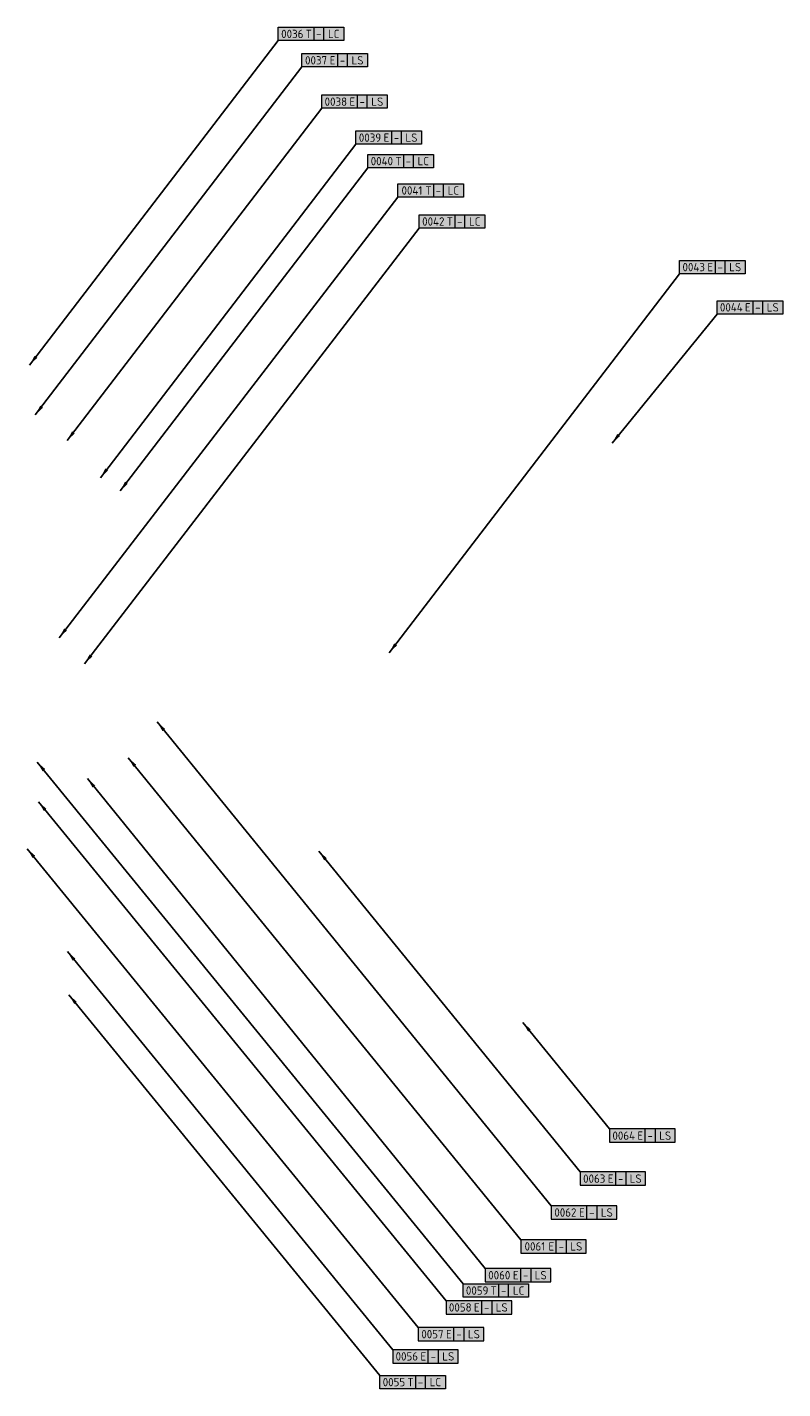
# Model space of a CAD drawing. Header units: metres. Extents: x 69786 to 70389, y 408614 to 409285.
# Tile 2 of 3: x 70207 to 70389, y 408641 to 408968. Entities that reach past the tile are written whole.
import ezdxf
from ezdxf.enums import TextEntityAlignment as Align

# ---------------------------------------------------------------- set-up
doc = ezdxf.new("R2010")
doc.units = ezdxf.units.M
doc.header["$LTSCALE"] = 0.1
for name, color, linetype, lineweight in [('kl-tb-datatransport - RWS Zeeland', 10, 'Continuous', 0), ('kl-tb-elektriciteit ls - RWS Zeeland', 13, 'Continuous', 0), ('kl-tb-overig', 251, 'Continuous', 0)]:
    doc.layers.add(name, color=color, linetype=linetype, lineweight=lineweight)
doc.styles.add('HS_Lely$0$T25', font='NLCS-ISO.ttf', dxfattribs={"height": 2.5})
doc.styles.get("Standard").update_dxf_attribs({"font": 'arial.ttf'})
doc.styles.add('T25', font='ISO3098.shx')
doc.dimstyles.new('HS_Lely$0$KENL', dxfattribs={"dimtxt": 1, "dimasz": 2, "dimexe": 1, "dimexo": 3, "dimgap": 0.5, "dimtad": 1, "dimdec": 0, "dimzin": 1, "dimdsep": 46, "dimtxsty": 'T25', "dimcen": 0, "dimse1": 1, "dimse2": 1, "dimclrd": 256, "dimaunit": 2, "dimadec": 0, "dimazin": 0, "dimtfac": 1, "dimtdec": 0, "dimtix": 1, "dimtmove": 2, "dimatfit": 3, "dimfxl": 1, "dimtvp": 0.8, "dimtolj": 1, "dimtzin": 0, "dimarcsym": 0})

# ---------------------------------------------------------------- blocks, each defined once
blk = doc.blocks.new('HS_Lely$0$Obj-code')
at = {"layer": 'kl-tb-overig', "true_color": 0xffffff}
h = blk.add_hatch(color=7, dxfattribs=at)
h.dxf.hatch_style = 1
h.paths.add_polyline_path([(1.85, 3.2), (17.6, 3.2), (17.6, 0), (1.85, 0)])
for p, q in [((10.4, 3.2), (10.4, 0)), ((12.8, 0), (12.8, 3.2))]:
    blk.add_line(p, q)
blk.add_lwpolyline([(1.85, 3.2), (17.6, 3.2), (17.6, 0), (1.85, 0)], close=True)
at = {"layer": 'kl-tb-overig', "color": 7, "true_color": 0xffffff}
blk.add_lwpolyline([(1.85, 3.2), (17.6, 3.2), (17.6, 0), (1.85, 0)], close=True, dxfattribs=at)
for tag, p in [('9999', (5.25, 1.6)), ('X', (9.2, 1.6)), ('-', (11.6, 1.6)), ('YZ', (15.2, 1.6))]:
    blk.add_attdef(tag, text='', height=2).set_placement(p, align=Align.MIDDLE)
at = {"flags": 1}
for tag, p in [('KILOMETRERING', (0.51, -3.39)), ('KABEL/LEIDINGTYPE', (0.51, -6.82)), ('LEIDINGEIGENAAR', (0.51, -10.24)), ('BEHEERKAART1', (0.51, -13.67)), ('BEHEERKAART2', (0.51, -17.1)), ('BEHEERKAART3', (0.51, -20.53)), ('BEHEERKAART4', (0.51, -23.96)), ('BEHEERKAART5', (0.51, -27.39)), ('OPMERKINGEN', (0.51, -30.82))]:
    blk.add_attdef(tag, p, '', height=2, dxfattribs=at)

msp = doc.modelspace()

# ---------------------------------------------------------------- block references
at = {"layer": 'kl-tb-datatransport - RWS Zeeland'}
ref = msp.add_blockref('HS_Lely$0$Obj-code', (70265.57, 408964.62), dxfattribs=at)
ref.add_attrib('9999', '0036', dxfattribs={"layer": '0', "height": 2, "rotation": 360, "style": 'HS_Lely$0$T25'}).set_placement((70270.82, 408966.22), align=Align.MIDDLE)
ref.add_attrib('X', 'T', dxfattribs={"layer": '0', "height": 2, "rotation": 360, "style": 'HS_Lely$0$T25'}).set_placement((70274.77, 408966.22), align=Align.MIDDLE)
ref.add_attrib('-', '-', dxfattribs={"layer": '0', "height": 2, "rotation": 360, "style": 'HS_Lely$0$T25'}).set_placement((70277.17, 408966.22), align=Align.MIDDLE)
ref.add_attrib('YZ', 'LC', dxfattribs={"layer": '0', "height": 2, "rotation": 360, "style": 'HS_Lely$0$T25'}).set_placement((70280.77, 408966.22), align=Align.MIDDLE)
ref = msp.add_blockref('HS_Lely$0$Obj-code', (70287.09, 408934.1), dxfattribs=at)
ref.add_attrib('9999', '0040', dxfattribs={"layer": '0', "height": 2, "rotation": 360, "style": 'HS_Lely$0$T25'}).set_placement((70292.33, 408935.7), align=Align.MIDDLE)
ref.add_attrib('X', 'T', dxfattribs={"layer": '0', "height": 2, "rotation": 360, "style": 'HS_Lely$0$T25'}).set_placement((70296.29, 408935.7), align=Align.MIDDLE)
ref.add_attrib('-', '-', dxfattribs={"layer": '0', "height": 2, "rotation": 360, "style": 'HS_Lely$0$T25'}).set_placement((70298.69, 408935.7), align=Align.MIDDLE)
ref.add_attrib('YZ', 'LC', dxfattribs={"layer": '0', "height": 2, "rotation": 360, "style": 'HS_Lely$0$T25'}).set_placement((70302.29, 408935.7), align=Align.MIDDLE)
ref = msp.add_blockref('HS_Lely$0$Obj-code', (70294.3, 408927.05), dxfattribs=at)
ref.add_attrib('9999', '0041', dxfattribs={"layer": '0', "height": 2, "rotation": 360, "style": 'HS_Lely$0$T25'}).set_placement((70299.55, 408928.65), align=Align.MIDDLE)
ref.add_attrib('X', 'T', dxfattribs={"layer": '0', "height": 2, "rotation": 360, "style": 'HS_Lely$0$T25'}).set_placement((70303.5, 408928.65), align=Align.MIDDLE)
ref.add_attrib('-', '-', dxfattribs={"layer": '0', "height": 2, "rotation": 360, "style": 'HS_Lely$0$T25'}).set_placement((70305.9, 408928.65), align=Align.MIDDLE)
ref.add_attrib('YZ', 'LC', dxfattribs={"layer": '0', "height": 2, "rotation": 360, "style": 'HS_Lely$0$T25'}).set_placement((70309.5, 408928.65), align=Align.MIDDLE)
ref = msp.add_blockref('HS_Lely$0$Obj-code', (70299.43, 408919.61), dxfattribs=at)
ref.add_attrib('9999', '0042', dxfattribs={"layer": '0', "height": 2, "rotation": 360, "style": 'HS_Lely$0$T25'}).set_placement((70304.68, 408921.21), align=Align.MIDDLE)
ref.add_attrib('X', 'T', dxfattribs={"layer": '0', "height": 2, "rotation": 360, "style": 'HS_Lely$0$T25'}).set_placement((70308.63, 408921.21), align=Align.MIDDLE)
ref.add_attrib('-', '-', dxfattribs={"layer": '0', "height": 2, "rotation": 360, "style": 'HS_Lely$0$T25'}).set_placement((70311.03, 408921.21), align=Align.MIDDLE)
ref.add_attrib('YZ', 'LC', dxfattribs={"layer": '0', "height": 2, "rotation": 360, "style": 'HS_Lely$0$T25'}).set_placement((70314.63, 408921.21), align=Align.MIDDLE)
ref = msp.add_blockref('HS_Lely$0$Obj-code', (70309.97, 408663.1), dxfattribs=at)
ref.add_attrib('9999', '0059', dxfattribs={"layer": '0', "height": 2, "rotation": 360, "style": 'HS_Lely$0$T25'}).set_placement((70315.21, 408664.7), align=Align.MIDDLE)
ref.add_attrib('X', 'T', dxfattribs={"layer": '0', "height": 2, "rotation": 360, "style": 'HS_Lely$0$T25'}).set_placement((70319.17, 408664.7), align=Align.MIDDLE)
ref.add_attrib('-', '-', dxfattribs={"layer": '0', "height": 2, "rotation": 360, "style": 'HS_Lely$0$T25'}).set_placement((70321.57, 408664.7), align=Align.MIDDLE)
ref.add_attrib('YZ', 'LC', dxfattribs={"layer": '0', "height": 2, "rotation": 360, "style": 'HS_Lely$0$T25'}).set_placement((70325.17, 408664.7), align=Align.MIDDLE)
ref = msp.add_blockref('HS_Lely$0$Obj-code', (70289.99, 408641.13), dxfattribs=at)
ref.add_attrib('9999', '0055', dxfattribs={"layer": '0', "height": 2, "rotation": 360, "style": 'HS_Lely$0$T25'}).set_placement((70295.23, 408642.73), align=Align.MIDDLE)
ref.add_attrib('X', 'T', dxfattribs={"layer": '0', "height": 2, "rotation": 360, "style": 'HS_Lely$0$T25'}).set_placement((70299.19, 408642.73), align=Align.MIDDLE)
ref.add_attrib('-', '-', dxfattribs={"layer": '0', "height": 2, "rotation": 360, "style": 'HS_Lely$0$T25'}).set_placement((70301.59, 408642.73), align=Align.MIDDLE)
ref.add_attrib('YZ', 'LC', dxfattribs={"layer": '0', "height": 2, "rotation": 360, "style": 'HS_Lely$0$T25'}).set_placement((70305.19, 408642.73), align=Align.MIDDLE)
at = {"layer": 'kl-tb-elektriciteit ls - RWS Zeeland'}
ref = msp.add_blockref('HS_Lely$0$Obj-code', (70271.28, 408958.28), dxfattribs=at)
ref.add_attrib('9999', '0037', dxfattribs={"layer": '0', "height": 2, "rotation": 360, "style": 'HS_Lely$0$T25'}).set_placement((70276.53, 408959.88), align=Align.MIDDLE)
ref.add_attrib('X', 'E', dxfattribs={"layer": '0', "height": 2, "rotation": 360, "style": 'HS_Lely$0$T25'}).set_placement((70280.48, 408959.88), align=Align.MIDDLE)
ref.add_attrib('-', '-', dxfattribs={"layer": '0', "height": 2, "rotation": 360, "style": 'HS_Lely$0$T25'}).set_placement((70282.88, 408959.88), align=Align.MIDDLE)
ref.add_attrib('YZ', 'LS', dxfattribs={"layer": '0', "height": 2, "rotation": 360, "style": 'HS_Lely$0$T25'}).set_placement((70286.48, 408959.88), align=Align.MIDDLE)
ref = msp.add_blockref('HS_Lely$0$Obj-code', (70276.03, 408948.36), dxfattribs=at)
ref.add_attrib('9999', '0038', dxfattribs={"layer": '0', "height": 2, "rotation": 360, "style": 'HS_Lely$0$T25'}).set_placement((70281.28, 408949.96), align=Align.MIDDLE)
ref.add_attrib('X', 'E', dxfattribs={"layer": '0', "height": 2, "rotation": 360, "style": 'HS_Lely$0$T25'}).set_placement((70285.23, 408949.96), align=Align.MIDDLE)
ref.add_attrib('-', '-', dxfattribs={"layer": '0', "height": 2, "rotation": 360, "style": 'HS_Lely$0$T25'}).set_placement((70287.63, 408949.96), align=Align.MIDDLE)
ref.add_attrib('YZ', 'LS', dxfattribs={"layer": '0', "height": 2, "rotation": 360, "style": 'HS_Lely$0$T25'}).set_placement((70291.23, 408949.96), align=Align.MIDDLE)
ref = msp.add_blockref('HS_Lely$0$Obj-code', (70284.24, 408939.73), dxfattribs=at)
ref.add_attrib('9999', '0039', dxfattribs={"layer": '0', "height": 2, "rotation": 360, "style": 'HS_Lely$0$T25'}).set_placement((70289.48, 408941.33), align=Align.MIDDLE)
ref.add_attrib('X', 'E', dxfattribs={"layer": '0', "height": 2, "rotation": 360, "style": 'HS_Lely$0$T25'}).set_placement((70293.44, 408941.33), align=Align.MIDDLE)
ref.add_attrib('-', '-', dxfattribs={"layer": '0', "height": 2, "rotation": 360, "style": 'HS_Lely$0$T25'}).set_placement((70295.84, 408941.33), align=Align.MIDDLE)
ref.add_attrib('YZ', 'LS', dxfattribs={"layer": '0', "height": 2, "rotation": 360, "style": 'HS_Lely$0$T25'}).set_placement((70299.44, 408941.33), align=Align.MIDDLE)
ref = msp.add_blockref('HS_Lely$0$Obj-code', (70361.97, 408908.67), dxfattribs=at)
ref.add_attrib('9999', '0043', dxfattribs={"layer": '0', "height": 2, "rotation": 360, "style": 'HS_Lely$0$T25'}).set_placement((70367.21, 408910.27), align=Align.MIDDLE)
ref.add_attrib('X', 'E', dxfattribs={"layer": '0', "height": 2, "rotation": 360, "style": 'HS_Lely$0$T25'}).set_placement((70371.17, 408910.27), align=Align.MIDDLE)
ref.add_attrib('-', '-', dxfattribs={"layer": '0', "height": 2, "rotation": 360, "style": 'HS_Lely$0$T25'}).set_placement((70373.57, 408910.27), align=Align.MIDDLE)
ref.add_attrib('YZ', 'LS', dxfattribs={"layer": '0', "height": 2, "rotation": 360, "style": 'HS_Lely$0$T25'}).set_placement((70377.17, 408910.27), align=Align.MIDDLE)
ref = msp.add_blockref('HS_Lely$0$Obj-code', (70371, 408899.01), dxfattribs=at)
ref.add_attrib('9999', '0044', dxfattribs={"layer": '0', "height": 2, "rotation": 360, "style": 'HS_Lely$0$T25'}).set_placement((70376.24, 408900.61), align=Align.MIDDLE)
ref.add_attrib('X', 'E', dxfattribs={"layer": '0', "height": 2, "rotation": 360, "style": 'HS_Lely$0$T25'}).set_placement((70380.2, 408900.61), align=Align.MIDDLE)
ref.add_attrib('-', '-', dxfattribs={"layer": '0', "height": 2, "rotation": 360, "style": 'HS_Lely$0$T25'}).set_placement((70382.6, 408900.61), align=Align.MIDDLE)
ref.add_attrib('YZ', 'LS', dxfattribs={"layer": '0', "height": 2, "rotation": 360, "style": 'HS_Lely$0$T25'}).set_placement((70386.2, 408900.61), align=Align.MIDDLE)
ref = msp.add_blockref('HS_Lely$0$Obj-code', (70345.16, 408703.47), dxfattribs=dict(at, xscale=-1, rotation=180))
ref.add_attrib('9999', '0064', dxfattribs={"layer": '0', "height": 2, "rotation": 0, "style": 'HS_Lely$0$T25'}).set_placement((70350.41, 408701.87), align=Align.MIDDLE)
ref.add_attrib('X', 'E', dxfattribs={"layer": '0', "height": 2, "rotation": 0, "style": 'HS_Lely$0$T25'}).set_placement((70354.36, 408701.87), align=Align.MIDDLE)
ref.add_attrib('-', '-', dxfattribs={"layer": '0', "height": 2, "rotation": 0, "style": 'HS_Lely$0$T25'}).set_placement((70356.76, 408701.87), align=Align.MIDDLE)
ref.add_attrib('YZ', 'LS', dxfattribs={"layer": '0', "height": 2, "rotation": 0, "style": 'HS_Lely$0$T25'}).set_placement((70360.36, 408701.87), align=Align.MIDDLE)
ref = msp.add_blockref('HS_Lely$0$Obj-code', (70338.07, 408693.16), dxfattribs=dict(at, xscale=-1, rotation=180))
ref.add_attrib('9999', '0063', dxfattribs={"layer": '0', "height": 2, "rotation": 0, "style": 'HS_Lely$0$T25'}).set_placement((70343.32, 408691.56), align=Align.MIDDLE)
ref.add_attrib('X', 'E', dxfattribs={"layer": '0', "height": 2, "rotation": 0, "style": 'HS_Lely$0$T25'}).set_placement((70347.27, 408691.56), align=Align.MIDDLE)
ref.add_attrib('-', '-', dxfattribs={"layer": '0', "height": 2, "rotation": 0, "style": 'HS_Lely$0$T25'}).set_placement((70349.67, 408691.56), align=Align.MIDDLE)
ref.add_attrib('YZ', 'LS', dxfattribs={"layer": '0', "height": 2, "rotation": 0, "style": 'HS_Lely$0$T25'}).set_placement((70353.27, 408691.56), align=Align.MIDDLE)
ref = msp.add_blockref('HS_Lely$0$Obj-code', (70331.15, 408685.03), dxfattribs=dict(at, xscale=-1, rotation=180))
ref.add_attrib('9999', '0062', dxfattribs={"layer": '0', "height": 2, "rotation": 0, "style": 'HS_Lely$0$T25'}).set_placement((70336.39, 408683.43), align=Align.MIDDLE)
ref.add_attrib('X', 'E', dxfattribs={"layer": '0', "height": 2, "rotation": 0, "style": 'HS_Lely$0$T25'}).set_placement((70340.35, 408683.43), align=Align.MIDDLE)
ref.add_attrib('-', '-', dxfattribs={"layer": '0', "height": 2, "rotation": 0, "style": 'HS_Lely$0$T25'}).set_placement((70342.75, 408683.43), align=Align.MIDDLE)
ref.add_attrib('YZ', 'LS', dxfattribs={"layer": '0', "height": 2, "rotation": 0, "style": 'HS_Lely$0$T25'}).set_placement((70346.35, 408683.43), align=Align.MIDDLE)
ref = msp.add_blockref('HS_Lely$0$Obj-code', (70323.82, 408676.89), dxfattribs=dict(at, xscale=-1, rotation=180))
ref.add_attrib('9999', '0061', dxfattribs={"layer": '0', "height": 2, "rotation": 0, "style": 'HS_Lely$0$T25'}).set_placement((70329.07, 408675.29), align=Align.MIDDLE)
ref.add_attrib('X', 'E', dxfattribs={"layer": '0', "height": 2, "rotation": 0, "style": 'HS_Lely$0$T25'}).set_placement((70333.02, 408675.29), align=Align.MIDDLE)
ref.add_attrib('-', '-', dxfattribs={"layer": '0', "height": 2, "rotation": 0, "style": 'HS_Lely$0$T25'}).set_placement((70335.42, 408675.29), align=Align.MIDDLE)
ref.add_attrib('YZ', 'LS', dxfattribs={"layer": '0', "height": 2, "rotation": 0, "style": 'HS_Lely$0$T25'}).set_placement((70339.02, 408675.29), align=Align.MIDDLE)
ref = msp.add_blockref('HS_Lely$0$Obj-code', (70315.27, 408669.98), dxfattribs=dict(at, xscale=-1, rotation=180))
ref.add_attrib('9999', '0060', dxfattribs={"layer": '0', "height": 2, "rotation": 0, "style": 'HS_Lely$0$T25'}).set_placement((70320.52, 408668.38), align=Align.MIDDLE)
ref.add_attrib('X', 'E', dxfattribs={"layer": '0', "height": 2, "rotation": 0, "style": 'HS_Lely$0$T25'}).set_placement((70324.47, 408668.38), align=Align.MIDDLE)
ref.add_attrib('-', '-', dxfattribs={"layer": '0', "height": 2, "rotation": 0, "style": 'HS_Lely$0$T25'}).set_placement((70326.87, 408668.38), align=Align.MIDDLE)
ref.add_attrib('YZ', 'LS', dxfattribs={"layer": '0', "height": 2, "rotation": 0, "style": 'HS_Lely$0$T25'}).set_placement((70330.47, 408668.38), align=Align.MIDDLE)
ref = msp.add_blockref('HS_Lely$0$Obj-code', (70305.91, 408662.25), dxfattribs=dict(at, xscale=-1, rotation=180))
ref.add_attrib('9999', '0058', dxfattribs={"layer": '0', "height": 2, "rotation": 0, "style": 'HS_Lely$0$T25'}).set_placement((70311.15, 408660.65), align=Align.MIDDLE)
ref.add_attrib('X', 'E', dxfattribs={"layer": '0', "height": 2, "rotation": 0, "style": 'HS_Lely$0$T25'}).set_placement((70315.11, 408660.65), align=Align.MIDDLE)
ref.add_attrib('-', '-', dxfattribs={"layer": '0', "height": 2, "rotation": 0, "style": 'HS_Lely$0$T25'}).set_placement((70317.51, 408660.65), align=Align.MIDDLE)
ref.add_attrib('YZ', 'LS', dxfattribs={"layer": '0', "height": 2, "rotation": 0, "style": 'HS_Lely$0$T25'}).set_placement((70321.11, 408660.65), align=Align.MIDDLE)
ref = msp.add_blockref('HS_Lely$0$Obj-code', (70299.23, 408655.84), dxfattribs=dict(at, xscale=-1, rotation=180))
ref.add_attrib('9999', '0057', dxfattribs={"layer": '0', "height": 2, "rotation": 0, "style": 'HS_Lely$0$T25'}).set_placement((70304.47, 408654.24), align=Align.MIDDLE)
ref.add_attrib('X', 'E', dxfattribs={"layer": '0', "height": 2, "rotation": 0, "style": 'HS_Lely$0$T25'}).set_placement((70308.43, 408654.24), align=Align.MIDDLE)
ref.add_attrib('-', '-', dxfattribs={"layer": '0', "height": 2, "rotation": 0, "style": 'HS_Lely$0$T25'}).set_placement((70310.83, 408654.24), align=Align.MIDDLE)
ref.add_attrib('YZ', 'LS', dxfattribs={"layer": '0', "height": 2, "rotation": 0, "style": 'HS_Lely$0$T25'}).set_placement((70314.43, 408654.24), align=Align.MIDDLE)
ref = msp.add_blockref('HS_Lely$0$Obj-code', (70293.08, 408650.5), dxfattribs=dict(at, xscale=-1, rotation=180))
ref.add_attrib('9999', '0056', dxfattribs={"layer": '0', "height": 2, "rotation": 0, "style": 'HS_Lely$0$T25'}).set_placement((70298.32, 408648.9), align=Align.MIDDLE)
ref.add_attrib('X', 'E', dxfattribs={"layer": '0', "height": 2, "rotation": 0, "style": 'HS_Lely$0$T25'}).set_placement((70302.28, 408648.9), align=Align.MIDDLE)
ref.add_attrib('-', '-', dxfattribs={"layer": '0', "height": 2, "rotation": 0, "style": 'HS_Lely$0$T25'}).set_placement((70304.68, 408648.9), align=Align.MIDDLE)
ref.add_attrib('YZ', 'LS', dxfattribs={"layer": '0', "height": 2, "rotation": 0, "style": 'HS_Lely$0$T25'}).set_placement((70308.28, 408648.9), align=Align.MIDDLE)

# ---------------------------------------------------------------- leaders
at = {"layer": 'kl-tb-datatransport - RWS Zeeland'}
for points in [[(70207.75, 408886.77), (70267.43, 408964.62)], [(70229.48, 408856.55), (70288.94, 408934.1)], [(70214.85, 408821.33), (70296.15, 408927.05)], [(70220.96, 408815.11), (70301.29, 408919.61)], [(70209.58, 408791.51), (70311.82, 408666.3)], [(70217.18, 408735.66), (70291.84, 408644.33)]]:
    msp.add_leader(points, dimstyle='HS_Lely$0$KENL', override={"dimasz": 2.5}, dxfattribs=at)
at = {"layer": 'kl-tb-elektriciteit ls - RWS Zeeland'}
for points in [[(70209.12, 408874.8), (70273.14, 408958.28)], [(70216.74, 408868.62), (70277.89, 408948.36)], [(70224.74, 408859.72), (70286.09, 408939.73)], [(70294.11, 408817.75), (70363.82, 408908.67)], [(70347.61, 408868.04), (70372.85, 408899.01)], [(70238.39, 408801.12), (70333, 408685.03)], [(70231.42, 408792.55), (70325.67, 408676.89)], [(70221.61, 408787.57), (70317.12, 408669.98)], [(70209.89, 408781.96), (70307.76, 408662.25)], [(70207.17, 408770.71), (70301.08, 408655.84)], [(70277.2, 408770.13), (70339.92, 408693.16)], [(70216.84, 408746.02), (70294.93, 408650.5)], [(70326.18, 408729.04), (70347.01, 408703.47)]]:
    msp.add_leader(points, dimstyle='HS_Lely$0$KENL', override={"dimasz": 2.5}, dxfattribs=at)

doc.saveas('drawing.dxf')
